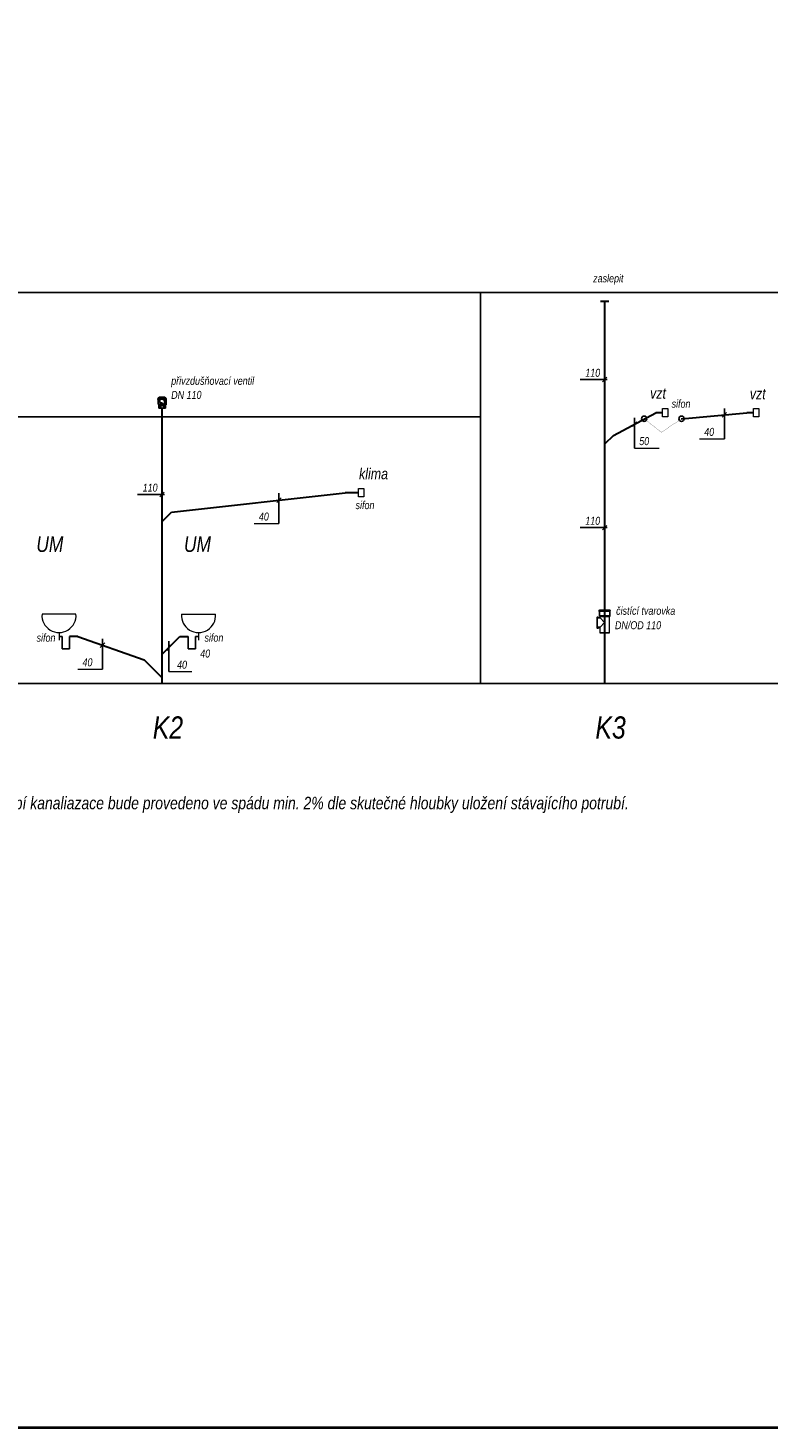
# Model space of a CAD drawing. Header units: millimetres. Extents: x 6491141 to 6692158, y 1846388 to 1929513.
# Tile 25 of 245: x 6569661 to 6577987, y 1846388 to 1862138. Entities that reach past the tile are written whole.
import ezdxf

# ---------------------------------------------------------------- set-up
doc = ezdxf.new("R2010")
doc.units = ezdxf.units.MM
doc.linetypes.add('TEČKOVANÁ', pattern=[6.35, 0, -6.35])
for name, color, linetype, lineweight in [('KAN_OBJEKTY', 7, 'Continuous', 18), ('KAN_POPIS', 7, 'Continuous', 18), ('KAN_POTRUBI_POPIS', 7, 'Continuous', 18), ('plyn_popis', 7, 'Continuous', 18), ('ZTI-SPLAŠKOVÁ KANALIZACE', 80, 'Continuous', 30), ('ZTI-ZAŘIZOVACÍ PŘEDMĚTY', 30, 'Continuous', 35)]:
    doc.layers.add(name, color=color, linetype=linetype, lineweight=lineweight)
for name, color, linetype in [('OSMA_2D_HT-System(PPs)', 251, 'Continuous'), ('OSMA_HT-System(PPs)-pohled', 251, 'Continuous'), ('OSMA_HT-System(PPs)-rez', 251, 'Continuous'), ('OSMA_HT-System(PPs)-rez-vypln', 253, 'Continuous'), ('OSMA_HT-System(PPs)-tesneni-pohled', 252, 'Continuous'), ('OSMA_HT-System(PPs)-tesneni-rez', 250, 'Continuous'), ('OSMA_HT-System(PPs)-tesneni-rez-vypln', 251, 'Continuous'), ('ZTI_KAN-POPIS', 7, 'Continuous'), ('ZTI_POPIS', 7, 'Continuous')]:
    doc.layers.add(name, color=color, linetype=linetype)
doc.styles.add('INDRA', font='ariali.ttf')

# ---------------------------------------------------------------- blocks, each defined once
blk = doc.blocks.new('*U64')
at = {"layer": 'OSMA_HT-System(PPs)-rez-vypln'}
h = blk.add_hatch(color=256, dxfattribs=at)
h.paths.add_polyline_path([(29, 118, -0.413658), (41, 106), (41, 92), (24, 92), (24, 100), (29, 100), (29, 104), (3, 104), (3, 106), (4, 106), (3, 108), (-3, 108), (-4, 106), (-3, 106), (-3, 104), (-29, 104), (-29, 100), (22, 100), (22, 91), (45, 91), (45, 91), (47, 91), (47, 92), (45, 92), (45, 96), (47, 96), (47, 105), (45, 107, 0.382203), (29, 122), (-29, 122, 0.382203), (-45, 107), (-47, 105), (-47, 96), (-45, 96), (-45, 52, 0.263197), (-37, 39), (-37, 0), (-34, 0), (-34, 21), (-31, 21), (-31, 30), (-26, 30), (-26, 0), (-23, 0), (-23, 29), (-18, 26), (-18, 0), (-15, 0), (-15, 29), (-23, 34), (-30, 34), (-30, 41), (-34, 41, -0.311848), (-41, 52), (-41, 106, -0.413658), (-29, 118)])
h.paths.add_polyline_path([(-25, 65), (-11, 57), (-2, 51), (18, 39, 0.102701), (18, 38), (30, 38), (30, 34), (23, 34), (15, 29), (15, 0), (18, 0), (18, 26), (23, 29), (23, 0), (26, 0), (26, 30), (31, 30), (31, 21), (34, 21), (34, 0), (38, 0), (38, 38), (46, 38), (46, 41), (22, 41, 0.2083), (19, 40), (0, 51), (0, 58), (-11, 58), (-24, 65), (-24, 100), (-25, 100)], flags=17)
at = {"layer": 'OSMA_HT-System(PPs)-pohled'}
for p, q in [((-35, 116), (-31, 97)), ((-34, 0), (-26, 0)), ((-31, 97), (-30, 97)), ((-31, 21), (-26, 21)), ((-30, 97), (-30, 118)), ((-30, 41), (14, 41)), ((-24, 118), (-25, 117)), ((-25, 117), (-23, 104)), ((-23, 34), (23, 34)), ((-23, 0), (-18, 0)), ((-21, 104), (-21, 118)), ((-20, 118), (-20, 104)), ((-15, 0), (15, 0)), ((13, 38), (18, 38)), ((16, 91), (16, 100)), ((16, 91), (22, 91)), ((17, 41), (22, 41)), ((18, 0), (23, 0)), ((20, 118), (20, 104)), ((21, 104), (21, 118)), ((25, 117), (23, 104)), ((24, 118), (25, 117)), ((26, 21), (31, 21)), ((26, 0), (34, 0)), ((27, 41), (27, 91)), ((29, 100), (29, 104)), ((30, 97), (30, 118)), ((31, 97), (30, 97)), ((35, 116), (31, 97)), ((34, 90), (34, 42)), ((34, 90), (46, 90)), ((34, 89), (46, 89)), ((34, 87), (46, 87)), ((34, 86), (46, 86)), ((34, 84), (46, 84)), ((34, 83), (46, 83)), ((34, 81), (46, 81)), ((34, 80), (46, 80)), ((34, 78), (46, 78)), ((34, 77), (46, 77)), ((34, 75), (46, 75)), ((34, 74), (46, 74)), ((34, 72), (46, 72)), ((34, 71), (46, 71)), ((34, 69), (46, 69)), ((34, 68), (46, 68)), ((34, 66), (46, 66)), ((34, 65), (46, 65)), ((34, 63), (46, 63)), ((34, 62), (46, 62)), ((34, 60), (46, 60)), ((34, 59), (46, 59)), ((34, 57), (46, 57)), ((34, 56), (46, 56)), ((34, 54), (46, 54)), ((34, 53), (46, 53)), ((34, 51), (46, 51)), ((34, 50), (46, 50)), ((34, 48), (46, 48)), ((34, 47), (46, 47)), ((34, 45), (46, 45)), ((34, 44), (46, 44)), ((34, 42), (46, 42)), ((35, 90), (35, 42)), ((37, 90), (37, 42)), ((38, 90), (38, 42)), ((40, 90), (40, 42)), ((41, 90), (41, 42)), ((43, 90), (43, 42)), ((44, 90), (44, 42)), ((45, 91), (47, 91)), ((46, 90), (46, 42)), ((47, 41), (46, 41)), ((47, 91), (47, 41))]:
    blk.add_line(p, q, dxfattribs=at)
for centre, major_axis, start_param, end_param in [((15, 38), (0, -3.75), 3.410244, 4.712389), ((19, 52), (0, 11.2), 3.520495, 4.363257)]:
    blk.add_ellipse(centre, major_axis=major_axis, ratio=0.707107, start_param=start_param, end_param=end_param, dxfattribs=at)
at = {"layer": 'OSMA_HT-System(PPs)-rez'}
for p, q in [((-45, 107), (-47, 105)), ((-47, 105), (-47, 96)), ((-47, 96), (-45, 96)), ((-45, 96), (-45, 52)), ((-41, 52), (-41, 106)), ((-37, 39), (-37, 0)), ((-37, 0), (-34, 0)), ((-30, 41), (-34, 41)), ((-34, 0), (-34, 21)), ((-34, 21), (-31, 21)), ((-31, 21), (-31, 30)), ((-31, 30), (-26, 30)), ((-30, 34), (-30, 41)), ((-23, 34), (-30, 34)), ((29, 122), (-29, 122)), ((-29, 118), (29, 118)), ((-29, 100), (-29, 104)), ((-29, 104), (-3, 104)), ((22, 100), (-29, 100)), ((-26, 30), (-26, 0)), ((-26, 0), (-23, 0)), ((-25, 100), (-25, 65)), ((-25, 65), (-11, 57)), ((-24, 100), (-24, 65)), ((-24, 65), (-11, 58)), ((-15, 29), (-23, 34)), ((-23, 0), (-23, 29)), ((-23, 29), (-18, 26)), ((-18, 26), (-18, 0)), ((-18, 0), (-15, 0)), ((-15, 0), (-15, 29)), ((-15, 29), (15, 29)), ((-11, 58), (0, 58)), ((-11, 57), (-2, 51)), ((-4, 106), (-3, 108)), ((-3, 106), (-4, 106)), ((-3, 108), (3, 108)), ((-3, 106), (-3, 104)), ((-2, 51), (-2, 51)), ((-2, 51), (18, 39)), ((0, 58), (0, 51)), ((0, 51), (19, 40)), ((4, 106), (3, 108)), ((3, 106), (4, 106)), ((3, 106), (3, 104)), ((3, 104), (29, 104)), ((23, 34), (15, 29)), ((15, 29), (15, 0)), ((15, 0), (18, 0)), ((18, 38), (30, 38)), ((18, 26), (23, 29)), ((18, 0), (18, 26)), ((22, 100), (22, 91)), ((22, 91), (45, 91)), ((46, 41), (22, 41)), ((30, 34), (23, 34)), ((23, 29), (23, 0)), ((23, 0), (26, 0)), ((24, 92), (24, 100)), ((29, 100), (24, 100)), ((41, 92), (24, 92)), ((26, 30), (31, 30)), ((26, 0), (26, 30)), ((29, 104), (29, 100)), ((30, 38), (30, 34)), ((31, 30), (31, 21)), ((31, 21), (34, 21)), ((34, 21), (34, 0)), ((34, 0), (38, 0)), ((38, 38), (46, 38)), ((38, 0), (38, 38)), ((41, 106), (41, 92)), ((47, 105), (45, 107)), ((45, 96), (47, 96)), ((45, 92), (45, 96)), ((47, 92), (45, 92)), ((45, 91), (47, 91)), ((46, 91), (46, 41)), ((46, 38), (46, 41)), ((47, 96), (47, 105)), ((47, 91), (47, 92))]:
    blk.add_line(p, q, dxfattribs=at)
for centre, radius, start, end in [((-29, 106), 15.6, 90.8171, 174.4852), ((-30, 52), 14.9, 179.1439, 238.1266), ((-29, 106), 11.9, 90.9375, 180.8288), ((-30, 52), 11.2, 179.0106, 248.2905), ((22, 38), 3.75, 156.5448, 180), ((22, 38), 3.75, 90, 137.0658), ((29, 106), 15.6, 5.5148, 89.1829), ((29, 106), 11.9, 359.1712, 89.0625)]:
    blk.add_arc(centre, radius, start, end, dxfattribs=at)
blk = doc.blocks.new('*U66')
at = {"layer": 'OSMA_HT-System(PPs)-rez-vypln'}
h = blk.add_hatch(color=256, dxfattribs=at)
h.dxf.hatch_style = 1
h.paths.add_polyline_path([(-71, 176), (-73, 176), (-73, 176), (-86, 176), (-86, 175), (-86, 175), (-89, 172), (-89, 56), (-86, 53), (-86, 53), (-86, 52), (-71, 52), (-71, 59), (-84, 59), (-84, 57), (-86, 57), (-86, 62), (-85, 62), (-84, 62), (-84, 167), (-85, 167), (-86, 167), (-86, 171), (-84, 171), (-84, 169), (-71, 169)])
h.paths.add_polyline_path([(-85, 164), (-86, 164), (-86, 116), (-85, 116)], flags=16)
h.paths.add_polyline_path([(-85, 113), (-86, 113), (-86, 65), (-85, 65)], flags=16)
h = blk.add_hatch(color=256, dxfattribs=at)
edge = h.paths.add_edge_path()
edge.add_line((-59, 190), (-55, 180))
edge.add_line((-55, 180), (-55, 169))
edge.add_line((-55, 169), (-85, 169))
edge.add_line((-85, 169), (-85, 167))
edge.add_line((-85, 167), (-52, 167))
edge.add_line((-52, 167), (-52, 181))
edge.add_line((-52, 181), (-57, 190))
edge.add_line((-57, 190), (-57, 241))
edge.add_line((-57, 241), (-60, 241))
edge.add_line((-60, 241), (-60, 250))
edge.add_line((-60, 250), (-57, 250))
edge.add_line((-57, 250), (-57, 256))
edge.add_line((-57, 256), (-59, 256))
edge.add_line((-59, 256), (-59, 253))
edge.add_line((-59, 253), (-61, 253))
edge.add_ellipse((-61, 251), major_axis=(-2, 0), ratio=1, start_angle=270, end_angle=360)
edge.add_line((-62, 251), (-62, 240))
edge.add_ellipse((-61, 240), major_axis=(-2, 0), ratio=1, start_angle=0, end_angle=90)
edge.add_line((-61, 238), (-59, 238))
edge.add_line((-59, 238), (-59, 190))
h = blk.add_hatch(color=256, dxfattribs=at)
edge = h.paths.add_edge_path()
edge.add_line((59, 190), (55, 180))
edge.add_line((55, 180), (55, 5))
edge.add_line((55, 5), (54, 0))
edge.add_line((54, 0), (52, 0))
edge.add_line((52, 0), (52, 181))
edge.add_line((52, 181), (57, 190))
edge.add_line((57, 190), (57, 241))
edge.add_line((57, 241), (60, 241))
edge.add_line((60, 241), (60, 250))
edge.add_line((60, 250), (57, 250))
edge.add_line((57, 250), (57, 256))
edge.add_line((57, 256), (59, 256))
edge.add_line((59, 256), (59, 253))
edge.add_line((59, 253), (60, 253))
edge.add_ellipse((60, 251), major_axis=(-2, 0), ratio=1, start_angle=180, end_angle=270, ccw=False)
edge.add_line((63, 251), (63, 240))
edge.add_ellipse((60, 240), major_axis=(-2, 0), ratio=1, start_angle=90, end_angle=180, ccw=False)
edge.add_line((60, 238), (59, 238))
edge.add_line((59, 238), (59, 190))
blk.add_hatch(color=256, dxfattribs=at).paths.add_polyline_path([(-85, 62), (-85, 59), (-55, 59), (-55, 5), (-54, 0), (-52, 0), (-52, 62)])
at = {"layer": 'OSMA_HT-System(PPs)-tesneni-rez-vypln'}
for points in [[(-55, 249, 0.28219), (-57, 250), (-58, 250, 0.219812), (-59, 249, -0.101821), (-59, 249), (-60, 249, 0.545808), (-60, 249), (-59, 249, -0.247081), (-59, 248), (-59, 248, -0.255139), (-59, 248), (-60, 247, 0.545808), (-60, 247), (-59, 247, -0.255139), (-59, 247), (-59, 246, -0.247081), (-59, 246), (-60, 246, 0.545808), (-60, 246), (-59, 245, -0.255139), (-59, 245), (-59, 245, -0.247081), (-59, 244), (-60, 244, 0.545808), (-60, 244), (-59, 244), (-59, 244, -0.255139), (-59, 243), (-59, 243, -0.247081), (-59, 243), (-60, 242, 0.545808), (-60, 242), (-59, 242, -0.12398), (-59, 242, 0.230232), (-58, 241), (-57, 241, 0.470673), (-56, 241), (-57, 244, -0.516799), (-56, 245), (-53, 244, 0.661031), (-52, 245)], [(55, 249, -0.28219), (57, 250), (58, 250, -0.219812), (59, 249, 0.101821), (59, 249), (60, 249, -0.545808), (60, 249), (59, 249, 0.247081), (59, 248), (59, 248, 0.255139), (59, 248), (60, 247, -0.545808), (60, 247), (59, 247, 0.255139), (59, 247), (59, 246, 0.247081), (59, 246), (60, 246, -0.545808), (60, 246), (59, 245, 0.255139), (59, 245), (59, 245, 0.247081), (59, 244), (60, 244, -0.545808), (60, 244), (59, 244), (59, 244, 0.255139), (59, 243), (59, 243, 0.247081), (59, 243), (60, 242, -0.545808), (60, 242), (59, 242, 0.12398), (59, 242, -0.230232), (58, 241), (57, 241, -0.470673), (56, 241), (57, 244, 0.516799), (56, 245), (53, 244, -0.661031), (52, 245)]]:
    blk.add_hatch(color=256, dxfattribs=at).paths.add_polyline_path(points)
at = {"layer": 'OSMA_HT-System(PPs)-pohled'}
for p, q in [((-86, 171), (-86, 167)), ((-84, 171), (-86, 171)), ((-86, 167), (-85, 167)), ((-86, 164), (-85, 164)), ((-86, 116), (-86, 164)), ((-85, 169), (-71, 169)), ((-85, 169), (-85, 167)), ((-85, 167), (-84, 167)), ((-85, 164), (-85, 116)), ((-84, 169), (-84, 171)), ((-57, 190), (57, 190)), ((-52, 181), (52, 181)), ((-52, 167), (0, 114)), ((-85, 116), (-86, 116)), ((-86, 113), (-85, 113)), ((-86, 65), (-86, 113)), ((-85, 65), (-86, 65)), ((-86, 62), (-85, 62)), ((-86, 57), (-86, 62)), ((-84, 57), (-86, 57)), ((-85, 113), (-85, 65)), ((-85, 59), (-85, 62)), ((-85, 62), (-84, 62)), ((-71, 59), (-85, 59)), ((-84, 59), (-84, 57)), ((0, 114), (-52, 62)), ((52, 0), (-52, 0))]:
    blk.add_line(p, q, dxfattribs=at)
at = {"layer": 'OSMA_HT-System(PPs)-pohled', "linetype": 'Continuous', "lineweight": 0}
for p, q in [((-84, 62), (-84, 167)), ((-57, 256), (57, 256)), ((-57, 250), (57, 250)), ((-57, 241), (57, 241))]:
    blk.add_line(p, q, dxfattribs=at)
at = {"layer": 'OSMA_HT-System(PPs)-rez', "linetype": 'Continuous', "lineweight": 0}
for p, q in [((-86, 175), (-89, 172)), ((-89, 172), (-89, 56)), ((-86, 176), (-86, 175)), ((-73, 176), (-86, 176)), ((-86, 175), (-86, 175)), ((-55, 169), (-85, 169)), ((-85, 169), (-85, 167)), ((-85, 167), (-52, 167)), ((-71, 176), (-73, 176)), ((-71, 169), (-71, 176)), ((-62, 240), (-62, 251)), ((-61, 253), (-59, 253)), ((-60, 250), (-60, 241)), ((-57, 250), (-60, 250)), ((-57, 241), (-60, 241)), ((-59, 238), (-61, 238)), ((-59, 256), (-57, 256)), ((-59, 253), (-59, 256)), ((-59, 190), (-59, 238)), ((-59, 190), (-55, 180)), ((-57, 256), (-57, 250)), ((-57, 241), (-57, 190)), ((-57, 190), (-52, 181)), ((-55, 180), (-55, 169)), ((-52, 167), (-52, 181)), ((57, 190), (52, 181)), ((52, 181), (52, 0)), ((59, 190), (55, 180)), ((55, 5), (55, 180)), ((57, 256), (57, 250)), ((59, 256), (57, 256)), ((57, 250), (60, 250)), ((57, 241), (57, 190)), ((57, 241), (60, 241)), ((59, 253), (59, 256)), ((60, 253), (59, 253)), ((59, 238), (60, 238)), ((59, 190), (59, 238)), ((60, 250), (60, 241)), ((63, 240), (63, 251)), ((-89, 56), (-86, 53)), ((-86, 53), (-86, 52)), ((-86, 53), (-86, 53)), ((-86, 52), (-71, 52)), ((-52, 62), (-85, 62)), ((-85, 62), (-85, 59)), ((-85, 59), (-55, 59)), ((-71, 52), (-71, 59)), ((-55, 59), (-55, 5)), ((-55, 5), (-54, 0)), ((-54, 0), (-52, 0)), ((-52, 0), (-52, 62)), ((52, 0), (54, 0)), ((54, 0), (55, 5))]:
    blk.add_line(p, q, dxfattribs=at)
at = {"layer": 'OSMA_HT-System(PPs)-rez', "linetype": 'Continuous', "lineweight": 0, "extrusion": (0, 0, -1)}
for centre, start, end in [((60, 251), 0, 90), ((60, 240), 270, 0), ((-61, 251), 90, 180), ((-61, 240), 180, 270)]:
    blk.add_arc(centre, 2, start, end, dxfattribs=at)
at = {"layer": 'OSMA_HT-System(PPs)-tesneni-pohled'}
for p, q in [((-57, 241), (57, 241)), ((-56, 250), (56, 250)), ((-53, 244), (53, 244))]:
    blk.add_line(p, q, dxfattribs=at)
at = {"layer": 'OSMA_HT-System(PPs)-tesneni-rez'}
for p, q in [((-59, 249), (-60, 249)), ((-60, 249), (-59, 249)), ((-60, 247), (-59, 248)), ((-59, 247), (-60, 247)), ((-59, 245), (-60, 246)), ((-60, 246), (-59, 246)), ((-59, 244), (-60, 244)), ((-60, 244), (-59, 244)), ((-60, 242), (-59, 243)), ((-59, 242), (-60, 242)), ((-59, 248), (-59, 248)), ((-59, 246), (-59, 247)), ((-59, 245), (-59, 245)), ((-59, 244), (-59, 244)), ((-59, 243), (-59, 243)), ((-58, 250), (-57, 250)), ((-57, 241), (-58, 241)), ((-57, 244), (-56, 241)), ((-53, 244), (-56, 245)), ((-55, 249), (-52, 245)), ((55, 249), (52, 245)), ((53, 244), (56, 245)), ((57, 244), (56, 241)), ((58, 250), (57, 250)), ((57, 241), (58, 241)), ((59, 249), (60, 249)), ((60, 249), (59, 249)), ((60, 247), (59, 248)), ((59, 248), (59, 248)), ((59, 246), (59, 247)), ((59, 247), (60, 247)), ((59, 245), (60, 246)), ((60, 246), (59, 246)), ((59, 245), (59, 245)), ((59, 244), (60, 244)), ((60, 244), (59, 244)), ((59, 244), (59, 244)), ((60, 242), (59, 243)), ((59, 243), (59, 243)), ((59, 242), (60, 242))]:
    blk.add_line(p, q, dxfattribs=at)
for centre, radius, start, end in [((-60, 249), 0.0873, 122.7479, 237.2521), ((-60, 247), 0.0873, 122.7479, 237.2521), ((-60, 246), 0.0873, 122.7479, 237.2521), ((-60, 244), 0.0873, 122.7479, 237.2521), ((-60, 242), 0.0873, 122.7479, 237.2521), ((-58, 249), 1.48, 96.415, 146.0035), ((-60, 248), 0.349, 0, 55.5148), ((-60, 250), 0.349, 302.7479, 326.0035), ((-60, 248), 0.349, 302.7479, 360), ((-60, 247), 0.349, 0, 57.2521), ((-60, 246), 0.349, 304.4852, 360), ((-60, 245), 0.349, 304.4852, 360), ((-60, 245), 0.349, 0, 57.2521), ((-60, 243), 0.349, 0, 57.2521), ((-60, 243), 0.349, 304.4852, 360), ((-58, 243), 1.39, 208.9823, 260.8439), ((-60, 242), 0.349, 28.9823, 57.2521), ((-56, 249), 1.4, 30.7606, 93.7947), ((-56, 244), 0.437, 76.8968, 186.2162), ((-57, 241), 0.349, 265.3958, 6.2162), ((-53, 244), 0.349, 256.8968, 30.7606), ((53, 244), 0.349, 149.2394, 283.1032), ((56, 249), 1.4, 86.2053, 149.2394), ((56, 244), 0.437, 353.7838, 103.1032), ((57, 241), 0.349, 173.7838, 274.6042), ((58, 249), 1.48, 33.9965, 83.585), ((58, 243), 1.39, 279.1561, 331.0177), ((60, 248), 0.349, 124.4852, 180), ((60, 250), 0.349, 213.9965, 237.2521), ((60, 248), 0.349, 180, 237.2521), ((60, 247), 0.349, 122.7479, 180), ((60, 246), 0.349, 180, 235.5148), ((60, 245), 0.349, 180, 235.5148), ((60, 245), 0.349, 122.7479, 180), ((60, 243), 0.349, 122.7479, 180), ((60, 243), 0.349, 180, 235.5148), ((60, 242), 0.349, 122.7479, 151.0177), ((60, 249), 0.0873, 302.7479, 57.2521), ((60, 247), 0.0873, 302.7479, 57.2521), ((60, 246), 0.0873, 302.7479, 57.2521), ((60, 244), 0.0873, 302.7479, 57.2521), ((60, 242), 0.0873, 302.7479, 57.2521)]:
    blk.add_arc(centre, radius, start, end, dxfattribs=at)

msp = doc.modelspace()

# ---------------------------------------------------------------- linework, layer by layer
at = {"layer": 'KAN_OBJEKTY', "ltscale": 3}
for p, q in [((6570200.7, 1855544.9), (6569818.5, 1855544.9)), ((6571388.5, 1855544.9), (6571770.7, 1855544.9)), ((6570009.6, 1855336.5), (6570009.6, 1855249.7)), ((6571579.6, 1855336.5), (6571579.6, 1855249.7))]:
    msp.add_line(p, q, dxfattribs=at)
for points in [[(6576860.2, 1857855.5), (6576860.2, 1857763.1), (6576800.7, 1857763.1), (6576800.7, 1857855.5)], [(6577883.1, 1857855.5), (6577883.1, 1857763.1), (6577823.6, 1857763.1), (6577823.6, 1857855.5)], [(6573439.2, 1856955.5), (6573439.2, 1856863.1), (6573379.7, 1856863.1), (6573379.7, 1856955.5)]]:
    msp.add_lwpolyline(points, close=True, dxfattribs=at)
for centre in [(6570009.6, 1855528.3), (6571579.6, 1855528.3)]:
    msp.add_arc(centre, 191.8, 175.03517, 4.96483, dxfattribs=at)
at = {"layer": 'KAN_POPIS', "ltscale": 300}
for p, q in [((6576123.7, 1858156.8), (6576174.9, 1858208.1)), ((6577470.3, 1857760.5), (6577521.6, 1857811.7)), ((6576460.7, 1857656.3), (6576512, 1857707.5)), ((6571143.3, 1856864.1), (6571194.5, 1856915.4)), ((6572459.6, 1856801.1), (6572510.9, 1856852.4)), ((6576123.7, 1856491.2), (6576174.9, 1856542.5)), ((6570474.2, 1855168.3), (6570525.4, 1855219.5)), ((6571230.4, 1855134.4), (6571259.6, 1855200.8))]:
    msp.add_line(p, q, dxfattribs=at)
at = {"layer": 'KAN_POTRUBI_POPIS', "ltscale": 200}
for p, q in [((6576486.3, 1857412.4), (6576764.3, 1857412.4)), ((6577218, 1857516.5), (6577496, 1857516.5)), ((6572206.5, 1856563.6), (6572484.5, 1856563.6)), ((6570221.8, 1854924.3), (6570499.8, 1854924.3)), ((6571245, 1854898), (6571505.7, 1854898))]:
    msp.add_line(p, q, dxfattribs=at)
at = {"layer": 'plyn_popis', "color": 1, "lineweight": 40, "ltscale": 400}
msp.add_lwpolyline([(6559604.1, 1877887.7), (6604154.1, 1877887.7), (6604154.1, 1846387.7), (6559604.1, 1846387.7)], close=True, dxfattribs=at)
at = {"layer": 'ZTI-SPLAŠKOVÁ KANALIZACE', "ltscale": 400}
for p, q in [((6576101.3, 1859063.8), (6576197.3, 1859063.8)), ((6576149.3, 1859063.8), (6576149.3, 1854763.1)), ((6576247.6, 1857554.5), (6576725, 1857809.3)), ((6576800.7, 1857809.3), (6576725, 1857809.3)), ((6577014, 1857741.7), (6577747.9, 1857809.3)), ((6577823.6, 1857809.3), (6577747.9, 1857809.3)), ((6576247.6, 1857554.5), (6576149.3, 1857457.5)), ((6571274.2, 1856692.3), (6573228.3, 1856909.3)), ((6573379.7, 1856909.3), (6573228.3, 1856909.3)), ((6571168.9, 1856586.9), (6571274.2, 1856692.3)), ((6570219.6, 1855292.2), (6570968.3, 1855029.6)), ((6571168.9, 1855091.5), (6571369.5, 1855292.2)), ((6571168.9, 1854828.9), (6570968.3, 1855029.6))]:
    msp.add_line(p, q, dxfattribs=at)
at = {"layer": 'ZTI-SPLAŠKOVÁ KANALIZACE', "ltscale": 300}
for p, q in [((6571168.9, 1854763.1), (6571168.9, 1857861.4)), ((6570219.6, 1855292.2), (6570220.1, 1855291.7))]:
    msp.add_line(p, q, dxfattribs=at)
at = {"layer": 'ZTI-SPLAŠKOVÁ KANALIZACE', "ltscale": 200}
for p, q in [((6570219.6, 1855292.2), (6570125.7, 1855292.2)), ((6571369.5, 1855292.2), (6571463.5, 1855292.2))]:
    msp.add_line(p, q, dxfattribs=at)
at = {"layer": 'ZTI_KAN-POPIS', "ltscale": 300}
for p, q in [((6562908.1, 1859163.1), (6587971.3, 1859163.1)), ((6562908.1, 1857763.1), (6574751.2, 1857763.1)), ((6562908.1, 1854763.1), (6587825.4, 1854763.1))]:
    msp.add_line(p, q, dxfattribs=at)
at = {"layer": 'ZTI_KAN-POPIS', "ltscale": 400}
msp.add_line((6574751.2, 1859163.1), (6574751.2, 1854763.1), dxfattribs=at)
at = {"layer": 'ZTI_POPIS'}
for p, q in [((6575872.3, 1858182.4), (6576176, 1858182.4)), ((6576486.3, 1857412.4), (6576486.3, 1857753.3)), ((6577496, 1857516.5), (6577496, 1857857.5)), ((6570891.9, 1856889.8), (6571195.6, 1856889.8)), ((6572484.5, 1856563.6), (6572484.5, 1856904.6)), ((6575872.3, 1856516.9), (6576176, 1856516.9)), ((6570044.2, 1855293.1), (6570009.6, 1855293.1)), ((6570044.2, 1855293.1), (6570044.2, 1855153)), ((6570125.7, 1855153), (6570125.7, 1855293.1)), ((6570499.8, 1854924.3), (6570499.8, 1855265.3)), ((6571245, 1854898), (6571245, 1855239)), ((6571463.5, 1855153), (6571463.5, 1855293.1)), ((6571545, 1855293.1), (6571579.6, 1855293.1)), ((6571545, 1855293.1), (6571545, 1855153)), ((6570044.2, 1855153), (6570125.7, 1855153)), ((6571545, 1855153), (6571463.5, 1855153))]:
    msp.add_line(p, q, dxfattribs=at)
at = {"layer": 'ZTI_POPIS', "linetype": 'TEČKOVANÁ'}
for p, q in [((6576593.7, 1857741.7), (6576787.3, 1857589.1)), ((6576787.3, 1857589.1), (6577014, 1857741.7))]:
    msp.add_line(p, q, dxfattribs=at)
at = {"layer": 'ZTI_POPIS', "ltscale": 400}
for centre in [(6576593.7, 1857741.7), (6577014, 1857741.7)]:
    msp.add_circle(centre, 30.3, dxfattribs=at)

# ---------------------------------------------------------------- block references
at = {"layer": 'OSMA_2D_HT-System(PPs)'}
for name, p in [('*U64', (6571168.9, 1857861.4)), ('*U66', (6576149.3, 1855334.3))]:
    msp.add_blockref(name, p, dxfattribs=at)

# ---------------------------------------------------------------- texts
at = {"layer": 'ZTI-SPLAŠKOVÁ KANALIZACE', "ltscale": 400, "style": 'INDRA', "width": 0.8}
for s, p in [('K2', (6571064.5, 1854143.4)), ('K3', (6576044.9, 1854143.4))]:
    msp.add_text(s, height=250, dxfattribs=at).set_placement(p)
at = {"layer": 'ZTI-ZAŘIZOVACÍ PŘEDMĚTY', "linetype": 'ByBlock', "style": 'INDRA', "width": 0.8}
for p in [(6569754.4, 1856243.3), (6571415.4, 1856243.3)]:
    msp.add_text('UM', height=175, dxfattribs=at).set_placement(p)
at = {"layer": 'ZTI_POPIS', "linetype": 'Continuous', "style": 'INDRA', "width": 0.8}
for s, height, p in [('zaslepit', 90, (6576019.9, 1859276.5)), ('přivzdušňovací ventil', 90, (6571271.9, 1858123.5)), ('110', 90, (6575931.5, 1858214.1)), ('DN 110', 90, (6571271.9, 1857965)), ('vzt', 125, (6576660.5, 1857967.2)), ('vzt', 125, (6577782.9, 1857960.3)), ('sifon', 90, (6576902.6, 1857865.8)), ('40', 90, (6577270, 1857549.2)), ('50', 90, (6576538.4, 1857445)), ('klima', 125, (6573385.7, 1857060.3)), ('110', 90, (6570951.1, 1856921.5)), ('sifon', 90, (6573346.6, 1856725.1)), ('40', 90, (6572258.6, 1856596.2)), ('110', 90, (6575931.5, 1856548.6)), ('čistící tvarovka', 90, (6576278.4, 1855536.3)), ('DN/OD 110', 90, (6576264.8, 1855373.8)), ('sifon', 90, (6569757.2, 1855233.4)), ('sifon', 90, (6571646.7, 1855233.9)), ('40', 90, (6570273.9, 1854956.9)), ('40', 90, (6571598.5, 1855055.2)), ('40', 90, (6571337.8, 1854929.7))]:
    msp.add_text(s, height=height, dxfattribs=at).set_placement(p)
at = {"layer": 'ZTI_POPIS', "ltscale": 400, "style": 'INDRA', "width": 0.8}
msp.add_text('Pozn. Ležaté potrubí kanaliazace bude provedeno ve spádu min. 2%%% dle skutečné hloubky uložení stávajícího potrubí.', height=140.6236, dxfattribs=at).set_placement((6568191.9, 1853348.4))

doc.saveas('drawing.dxf')
